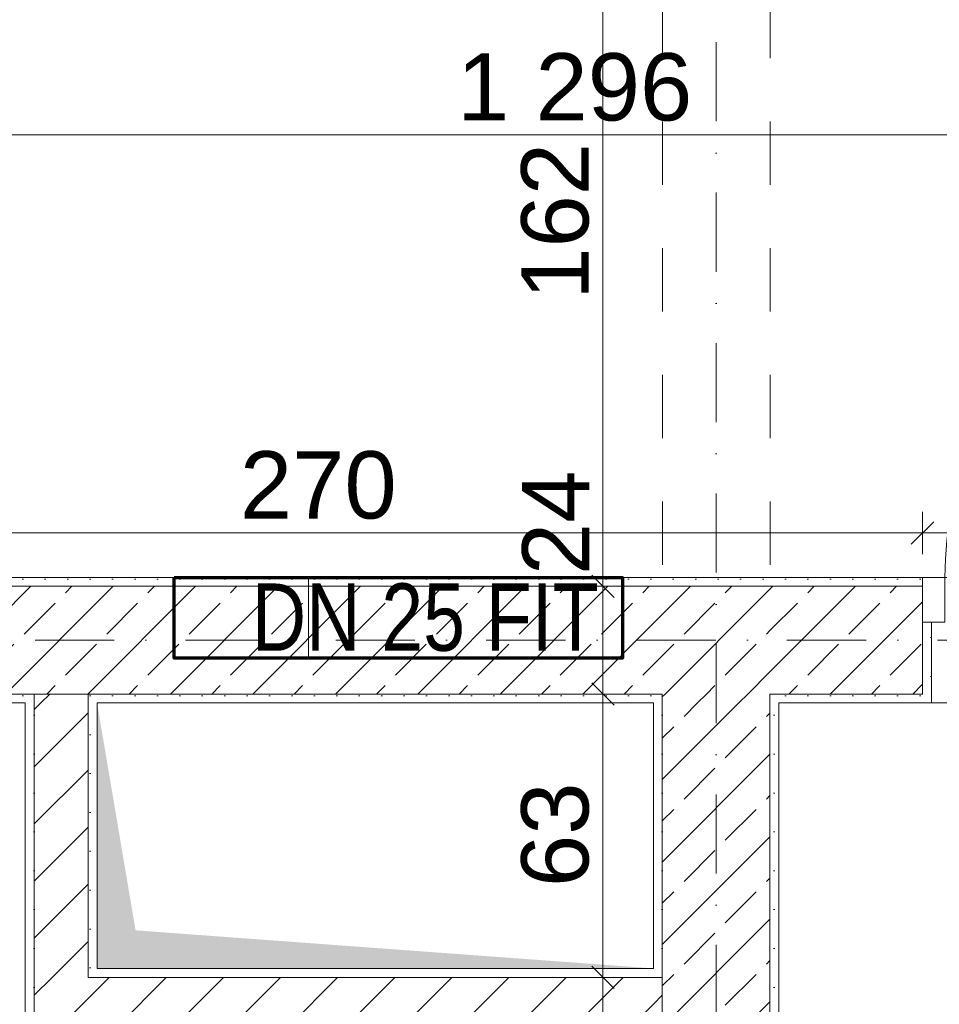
# Model space of a CAD drawing. Header units: millimetres. Extents: x -126271 to -91276, y -179170 to 5194.
# Tile 17 of 34: x -113582 to -111532, y -98678 to -96484. Entities that reach past the tile are written whole.
import ezdxf
from ezdxf.enums import TextEntityAlignment as Align

# ---------------------------------------------------------------- set-up
doc = ezdxf.new("R2010")
doc.units = ezdxf.units.MM
doc.header["$MEASUREMENT"] = 0
doc.linetypes.add('Kropki i Kreski', pattern=[335.138881, 176.388884, -88.194442, 0, -70.555556])
doc.linetypes.add('Przerywana', pattern=[282.222223, 141.111112, -141.111112])
for name, color, linetype, lineweight in [('Nowe_0_Nr_pióra__143', 1, 'Continuous', 70), ('Nowe_0_Nr_pióra__21', 7, 'Continuous', 20), ('Nowe_Drzwi Archicad_Nr_pióra__3', 7, 'Continuous', 13), ('Nowe_Konstrukcja - Ściany zew_Nr_pióra__21', 7, 'Continuous', 20), ('Nowe_Konstrukcja - Ściany zew_Nr_pióra__3', 7, 'Continuous', 13), ('Nowe_Osie_Nr_pióra__4', 8, 'Continuous', 13), ('Nowe_Tabelka_Nr_Pióra__1_Nr_pióra__143', 1, 'Continuous', 70), ('Nowe_Wymiarowanie - Ogólne_Nr_pióra__42', 8, 'Continuous', 25), ('Nowe_Znaczniki drzwi Archicada_Nr_pióra__2', 8, 'Continuous', 15), ('Nowe_Znaczniki drzwi Archicada_Nr_pióra__7', 7, 'Continuous', 35)]:
    doc.layers.add(name, color=color, linetype=linetype, lineweight=lineweight)
for name, color, linetype, lineweight, true_color in [('Nowe_Elementy Modelu - Strefy_Nr_pióra__121', 7, 'Continuous', 0, 0xd5e3e3), ('Nowe_Konstrukcja - Ściany zew_Nr_pióra__23', 7, 'Continuous', 13, 0x858585), ('Nowe_Konstrukcja - Ściany zew_Nr_pióra__62', 7, 'Continuous', 18, 0xaaaaaa), ('Nowe_Wymiarowanie - Ogólne_Nr_pióra__81', 7, 'Continuous', 13, 0x6a6a6a), ('Nowe_Znaczniki drzwi Archicada_Nr_pióra__81', 7, 'Continuous', 13, 0x6a6a6a)]:
    doc.layers.add(name, color=color, linetype=linetype, lineweight=lineweight, true_color=true_color)
for name, color, linetype in [('Nowe_Konstrukcja - Ściany zew', 7, 'Continuous'), ('Nowe_Osie', 7, 'Continuous'), ('Nowe_Wymiarowanie - Ogólne', 7, 'Continuous'), ('Nowe_Znaczniki drzwi Archicada', 7, 'Continuous')]:
    doc.layers.add(name, color=color, linetype=linetype)
doc.styles.add('STYL_AUTOMATYCZNY_1', font='arial.ttf')
doc.styles.add('STYL_AUTOMATYCZNY_3', font='arial.ttf', dxfattribs={"width": 0.8})
doc.dimstyles.new('STYL_AUTOMATYCZNY__1', dxfattribs={"dimtxt": 150, "dimasz": 47.5, "dimexe": 0.18, "dimexo": 0.0625, "dimgap": 0, "dimtad": 1, "dimtih": 1, "dimtoh": 1, "dimdec": 0, "dimlfac": 0.1, "dimzin": 0, "dimdsep": 46, "dimtxsty": 'STYL_AUTOMATYCZNY_1', "dimblk": 'ARROWHEAD_6', "dimblk1": 'ARROWHEAD_6', "dimblk2": 'ARROWHEAD_6', "dimcen": 0.09, "dimse1": 1, "dimse2": 1, "dimclrd": 256, "dimclre": 256, "dimclrt": 8, "dimazin": 0, "dimtfac": 1, "dimtdec": 4, "dimtmove": 0, "dimatfit": 3, "dimfxl": 0, "dimtolj": 1, "dimtzin": 0, "dimarcsym": 0})
doc.dimstyles.new('STYL_AUTOMATYCZNY__2', dxfattribs={"dimtxt": 150, "dimasz": 47.5, "dimexe": 0.18, "dimexo": 0.0625, "dimgap": 0, "dimtad": 1, "dimdec": 0, "dimlfac": 0.1, "dimzin": 0, "dimdsep": 46, "dimtxsty": 'STYL_AUTOMATYCZNY_1', "dimblk": 'ARROWHEAD_6', "dimblk1": 'ARROWHEAD_6', "dimblk2": 'ARROWHEAD_6', "dimcen": 0.09, "dimse1": 1, "dimse2": 1, "dimclrd": 256, "dimclre": 256, "dimclrt": 8, "dimazin": 0, "dimtfac": 1, "dimtdec": 4, "dimtmove": 0, "dimatfit": 3, "dimfxl": 0, "dimtolj": 1, "dimtzin": 0, "dimarcsym": 0})
doc.dimstyles.new('STYL_AUTOMATYCZNY__3', dxfattribs={"dimtxt": 150, "dimasz": 47.5, "dimexe": 0.18, "dimexo": 0.0625, "dimgap": 0, "dimtad": 1, "dimtih": 1, "dimtoh": 1, "dimdec": 0, "dimlfac": 0.1, "dimzin": 0, "dimdsep": 46, "dimtxsty": 'STYL_AUTOMATYCZNY_1', "dimblk": 'ARROWHEAD_6', "dimblk1": 'ARROWHEAD_6', "dimblk2": 'ARROWHEAD_6', "dimcen": 0.09, "dimse1": 1, "dimse2": 1, "dimclrd": 256, "dimclre": 256, "dimclrt": 8, "dimazin": 0, "dimtfac": 1, "dimtdec": 4, "dimtmove": 2, "dimatfit": 3, "dimfxl": 0, "dimtolj": 1, "dimtzin": 0, "dimarcsym": 0})
pattern_1 = [(45, (0, 0), (-91.92388, 91.92388), []), (45, (-45.96, 45.96), (-91.92388, 91.92388), [97.5, -32.5])]
pattern_2 = [(0, (0, 0), (0, 86.60254), [0, -50]), (0, (25, 43.3), (0, 86.60254), [0, -50])]
pattern_3 = [(45, (0, 0), (-63.63961, 63.63961), [])]

# ---------------------------------------------------------------- blocks, each defined once
blk = doc.blocks.new('Ściana_5_1', base_point=(-112029.5, -97726.6))
at = {"layer": 'Nowe_Konstrukcja - Ściany zew_Nr_pióra__23', "linetype": 'Continuous', "lineweight": 13, "true_color": 0x858585}
h = blk.add_hatch(dxfattribs=at)
h.set_pattern_fill('Beton_zbrojony_0001', color=252, style=0, pattern_type=2)
h.set_pattern_definition(pattern_1)
h.paths.add_polyline_path([(-112149.5, -98006.6), (-111909.5, -98006.6), (-111909.5, -97986.6), (-112149.5, -97986.6)])
h = blk.add_hatch(dxfattribs=at)
h.set_pattern_fill('Tynk_0001', color=252, style=0, pattern_type=2)
h.set_pattern_definition(pattern_2)
h.paths.add_polyline_path([(-112149.5, -98598), (-112149.5, -98006.6), (-112169.5, -98006.6), (-112169.5, -98598)])
h = blk.add_hatch(dxfattribs=at)
h.set_pattern_fill('Beton_zbrojony_0001', color=252, style=0, pattern_type=2)
h.set_pattern_definition(pattern_1)
h.paths.add_polyline_path([(-111909.5, -99846.6), (-111909.5, -98006.6), (-112149.5, -98006.6), (-112149.5, -99846.6)])
h = blk.add_hatch(dxfattribs=at)
h.set_pattern_fill('Tynk_0001', color=252, style=0, pattern_type=2)
h.set_pattern_definition(pattern_2)
h.paths.add_polyline_path([(-111889.5, -99826.6), (-111889.5, -98006.6), (-111909.5, -98006.6), (-111909.5, -99826.6)])
h = blk.add_hatch(dxfattribs=at)
h.set_pattern_fill('Tynk_0001', color=252, style=0, pattern_type=2)
h.set_pattern_definition(pattern_2)
h.paths.add_polyline_path([(-112149.5, -98618), (-112149.5, -98598), (-112169.5, -98598), (-112169.5, -98618)])
at = {"layer": 'Nowe_Konstrukcja - Ściany zew_Nr_pióra__21', "color": 7, "linetype": 'Continuous', "lineweight": 20, "flags": 128}
for points in [[(-112169.5, -98006.6), (-112169.5, -98598)], [(-111889.5, -99826.6), (-111889.5, -98006.6)]]:
    blk.add_lwpolyline(points, dxfattribs=at)
at = {"layer": 'Nowe_Konstrukcja - Ściany zew_Nr_pióra__3', "color": 7, "linetype": 'Continuous', "lineweight": 13}
for p, q in [((-112149.5, -97986.6), (-112149.5, -98006.6)), ((-111909.5, -98006.6), (-111909.5, -97986.6)), ((-112149.5, -98006.6), (-112149.5, -98618)), ((-111909.5, -99846.6), (-111909.5, -98006.6)), ((-112149.5, -98618), (-112169.5, -98618)), ((-112149.5, -98738), (-112149.5, -98618))]:
    blk.add_line(p, q, dxfattribs=at)
blk = doc.blocks.new('Znacznik D 27_12')
at = {"layer": 'Nowe_Znaczniki drzwi Archicada_Nr_pióra__2', "color": 8, "linetype": 'Continuous', "lineweight": 15, "flags": 128}
blk.add_lwpolyline([(200, 544.6, 1), (-200, 544.6, 1)], format="xyb", close=True, dxfattribs=at)
at = {"layer": 'Nowe_Znaczniki drzwi Archicada_Nr_pióra__81', "color": 251, "linetype": 'Continuous', "lineweight": 13, "true_color": 0x6a6a6a}
blk.add_line((0, 344.6), (0, -460), dxfattribs=at)
at = {"layer": 'Nowe_Znaczniki drzwi Archicada_Nr_pióra__7', "color": 7, "lineweight": 35, "char_height": 150, "attachment_point": 7, "style": 'STYL_AUTOMATYCZNY_1'}
for s, insert, rotation in [("\\A1;{\\pql;\\pt0;\\fArial|b0|i0|c238|p0;\\W1.000000;D3P'\\fArial|b0|i0|c238|p0;\\W1.000000;\\fArial|b0|i0|c238|p0;\\W1.000000;\\fArial|b0|i0|c238|p0;\\W1.000000;}", (219.7, 622.2), 180), ('\\A1;{\\pql;\\pt0;\\fArial|b0|i0|c238|p0;\\W1.000000;205\\fArial|b0|i0|c238|p0;\\W1.000000;\\A1{\\H.66x;\\S^  ;}\\fArial|b0|i0|c238|p0;\\W1.000000;\\fArial|b0|i0|c238|p0;\\W1.000000;}', (-227.5, 54.2), 270), ('\\A1;{\\pql;\\pt0;\\fArial|b0|i0|c238|p0;\\W1.000000;90\\fArial|b0|i0|c238|p0;\\W1.000000;\\A1{\\H.66x;\\S^  ;}\\fArial|b0|i0|c238|p0;\\W1.000000;\\fArial|b0|i0|c238|p0;\\W1.000000;}', (72.5, 54.2), 270)]:
    blk.add_mtext(s, dxfattribs=dict(at, insert=insert, rotation=rotation))
blk = doc.blocks.new('Ściana_7_1', base_point=(-105729.5, -96066.6))
at = {"layer": 'Nowe_Znaczniki drzwi Archicada', "color": 251, "lineweight": 13, "true_color": 0x6a6a6a, "rotation": 180}
blk.add_blockref('Znacznik D 27_12', (-111019.5, -96146.6), dxfattribs=at)
blk = doc.blocks.new('Ściana_10_1', base_point=(-113409.5, -97726.6))
at = {"layer": 'Nowe_Konstrukcja - Ściany zew_Nr_pióra__23', "linetype": 'Continuous', "lineweight": 13, "true_color": 0x858585}
h = blk.add_hatch(dxfattribs=at)
h.set_pattern_fill('Bloczki_ceramiczne_0001', color=252, style=0, pattern_type=2)
h.set_pattern_definition(pattern_3)
h.paths.add_polyline_path([(-113549.5, -98006.6), (-113429.5, -98006.6), (-113429.5, -97986.6), (-113549.5, -97986.6)])
h = blk.add_hatch(dxfattribs=at)
h.set_pattern_fill('Tynk_0001', color=252, style=0, pattern_type=2)
h.set_pattern_definition(pattern_2)
h.paths.add_polyline_path([(-113569.5, -98006.6), (-113569.5, -98738), (-113549.5, -98738), (-113549.5, -98006.6)])
h = blk.add_hatch(dxfattribs=at)
h.set_pattern_fill('Bloczki_ceramiczne_0001', color=252, style=0, pattern_type=2)
h.set_pattern_definition(pattern_3)
h.paths.add_polyline_path([(-113549.5, -98006.6), (-113549.5, -98618), (-113429.5, -98618), (-113429.5, -98006.6)])
h = blk.add_hatch(dxfattribs=at)
h.set_pattern_fill('Tynk_0001', color=252, style=0, pattern_type=2)
h.set_pattern_definition(pattern_2)
h.paths.add_polyline_path([(-113409.5, -98598), (-113409.5, -98006.6), (-113429.5, -98006.6), (-113429.5, -98598)])
h = blk.add_hatch(dxfattribs=at)
h.set_pattern_fill('Tynk_0001', color=252, style=0, pattern_type=2)
h.set_pattern_definition(pattern_2)
h.paths.add_polyline_path([(-113409.5, -98598), (-113429.5, -98618), (-113409.5, -98618)])
h = blk.add_hatch(dxfattribs=at)
h.set_pattern_fill('Tynk_0001', color=252, style=0, pattern_type=2)
h.set_pattern_definition(pattern_2)
h.paths.add_polyline_path([(-113409.5, -98598), (-113429.5, -98598), (-113429.5, -98618)])
h = blk.add_hatch(dxfattribs=at)
h.set_pattern_fill('Bloczki_ceramiczne_0001', color=252, style=0, pattern_type=2)
h.set_pattern_definition(pattern_3)
h.paths.add_polyline_path([(-113429.5, -98618), (-113549.5, -98738), (-113429.5, -98738)])
h = blk.add_hatch(dxfattribs=at)
h.set_pattern_fill('Bloczki_ceramiczne_0001', color=252, style=0, pattern_type=2)
h.set_pattern_definition(pattern_3)
h.paths.add_polyline_path([(-113429.5, -98618), (-113549.5, -98618), (-113549.5, -98738)])
h = blk.add_hatch(dxfattribs=at)
h.set_pattern_fill('Tynk_0001', color=252, style=0, pattern_type=2)
h.set_pattern_definition(pattern_2)
h.paths.add_polyline_path([(-113549.5, -98738), (-113569.5, -98758), (-113549.5, -98758)])
h = blk.add_hatch(dxfattribs=at)
h.set_pattern_fill('Tynk_0001', color=252, style=0, pattern_type=2)
h.set_pattern_definition(pattern_2)
h.paths.add_polyline_path([(-113549.5, -98738), (-113569.5, -98738), (-113569.5, -98758)])
at = {"layer": 'Nowe_Konstrukcja - Ściany zew_Nr_pióra__21', "color": 7, "linetype": 'Continuous', "lineweight": 20, "flags": 128}
for points in [[(-113569.5, -98006.6), (-113569.5, -98758)], [(-113409.5, -98598), (-113409.5, -98006.6)], [(-113569.5, -98758), (-113549.5, -98758)]]:
    blk.add_lwpolyline(points, dxfattribs=at)
at = {"layer": 'Nowe_Konstrukcja - Ściany zew_Nr_pióra__3', "color": 7, "linetype": 'Continuous', "lineweight": 13}
for p, q in [((-113549.5, -97986.6), (-113549.5, -98006.6)), ((-113429.5, -97986.6), (-113549.5, -97986.6)), ((-113429.5, -98006.6), (-113429.5, -97986.6)), ((-113549.5, -98006.6), (-113549.5, -98618)), ((-113429.5, -98618), (-113429.5, -98006.6)), ((-113549.5, -98618), (-113549.5, -98738)), ((-113429.5, -98618), (-113409.5, -98618)), ((-113549.5, -98738), (-113429.5, -98738))]:
    blk.add_line(p, q, dxfattribs=at)
blk = doc.blocks.new('Ściana_11_1', base_point=(-112029.5, -98598))
at = {"layer": 'Nowe_Konstrukcja - Ściany zew_Nr_pióra__23', "linetype": 'Continuous', "lineweight": 13, "true_color": 0x858585}
h = blk.add_hatch(dxfattribs=at)
h.set_pattern_fill('Tynk_0001', color=252, style=0, pattern_type=2)
h.set_pattern_definition(pattern_2)
h.paths.add_polyline_path([(-113409.5, -98618), (-112169.5, -98618), (-112169.5, -98598), (-113409.5, -98598)])
h = blk.add_hatch(dxfattribs=at)
h.set_pattern_fill('Bloczki_ceramiczne_0001', color=252, style=0, pattern_type=2)
h.set_pattern_definition(pattern_3)
h.paths.add_polyline_path([(-113429.5, -98738), (-112169.5, -98738), (-112169.5, -98618), (-113429.5, -98618)])
h = blk.add_hatch(dxfattribs=at)
h.set_pattern_fill('Bloczki_ceramiczne_0001', color=252, style=0, pattern_type=2)
h.set_pattern_definition(pattern_3)
h.paths.add_polyline_path([(-112149.5, -98738), (-112149.5, -98618), (-112169.5, -98618), (-112169.5, -98738)])
h = blk.add_hatch(dxfattribs=at)
h.set_pattern_fill('Tynk_0001', color=252, style=0, pattern_type=2)
h.set_pattern_definition(pattern_2)
h.paths.add_polyline_path([(-113549.5, -98758), (-112169.5, -98758), (-112169.5, -98738), (-113549.5, -98738)])
at = {"layer": 'Nowe_Konstrukcja - Ściany zew_Nr_pióra__21', "color": 7, "linetype": 'Continuous', "lineweight": 20, "flags": 128}
for points in [[(-112169.5, -98598), (-113409.5, -98598)], [(-113549.5, -98758), (-112169.5, -98758)]]:
    blk.add_lwpolyline(points, dxfattribs=at)
at = {"layer": 'Nowe_Konstrukcja - Ściany zew_Nr_pióra__3', "color": 7, "linetype": 'Continuous', "lineweight": 13}
for p, q in [((-113429.5, -98618), (-113409.5, -98618)), ((-112169.5, -98618), (-113409.5, -98618)), ((-112149.5, -98618), (-112169.5, -98618)), ((-112149.5, -98738), (-112149.5, -98618)), ((-113549.5, -98738), (-113429.5, -98738)), ((-113429.5, -98738), (-112169.5, -98738)), ((-112169.5, -98738), (-112149.5, -98738))]:
    blk.add_line(p, q, dxfattribs=at)
blk = doc.blocks.new('Drzwi 27_4')
at = {"layer": 'Nowe_Drzwi Archicad_Nr_pióra__3', "color": 7, "linetype": 'Continuous', "lineweight": 13}
for p, q in [((360, 0), (360, 800)), ((360, 800), (400, 800)), ((400, 800), (400, 0)), ((-400, 0), (-450, 0)), ((-450, 0), (-450, -100)), ((-450, 0), (-450, -20)), ((-450, 0), (-450, -20)), ((-400, -100), (-400, 0)), ((400, 0), (360, 0)), ((450, 0), (400, 0)), ((400, 0), (400, -100)), ((450, -100), (450, 0)), ((450, 0), (450, -20)), ((450, 0), (450, -20)), ((-450, -20), (-450, -100)), ((-450, -20), (-450, -100)), ((450, -20), (450, -100)), ((450, -20), (450, -100)), ((-450, -100), (-400, -100)), ((-430, -100), (-430, -280)), ((400, -100), (450, -100)), ((430, -100), (430, -280)), ((-450, -280), (-430, -280)), ((450, -280), (430, -280))]:
    blk.add_line(p, q, dxfattribs=at)
blk.add_arc((400, 0), 800, 90, 180, dxfattribs=at)
blk = doc.blocks.new('Znacznik D 27_11')
at = {"layer": 'Nowe_Znaczniki drzwi Archicada_Nr_pióra__2', "color": 8, "linetype": 'Continuous', "lineweight": 15, "flags": 128}
blk.add_lwpolyline([(-200, -683.8, 1), (200, -683.8, 1)], format="xyb", close=True, dxfattribs=at)
at = {"layer": 'Nowe_Znaczniki drzwi Archicada_Nr_pióra__81', "color": 251, "linetype": 'Continuous', "lineweight": 13, "true_color": 0x6a6a6a}
blk.add_line((0, -483.8), (0, 74.9), dxfattribs=at)
at = {"layer": 'Nowe_Znaczniki drzwi Archicada_Nr_pióra__7', "color": 7, "lineweight": 35, "char_height": 150, "attachment_point": 7, "style": 'STYL_AUTOMATYCZNY_1'}
for s, insert, rotation in [('\\A1;{\\pql;\\pt0;\\fArial|b0|i0|c238|p0;\\W1.000000;205\\fArial|b0|i0|c238|p0;\\W1.000000;\\A1{\\H.66x;\\S^  ;}\\fArial|b0|i0|c238|p0;\\W1.000000;\\fArial|b0|i0|c238|p0;\\W1.000000;}', (-227.5, -35.6), 270), ('\\A1;{\\pql;\\pt0;\\fArial|b0|i0|c238|p0;\\W1.000000;80\\fArial|b0|i0|c238|p0;\\W1.000000;\\A1{\\H.66x;\\S^  ;}\\fArial|b0|i0|c238|p0;\\W1.000000;\\fArial|b0|i0|c238|p0;\\W1.000000;}', (72.5, -150), 270), ('\\A1;{\\pql;\\pt0;\\fArial|b0|i0|c238|p0;\\W1.000000;D4\\fArial|b0|i0|c238|p0;\\W1.000000;\\fArial|b0|i0|c238|p0;\\W1.000000;\\fArial|b0|i0|c238|p0;\\W1.000000;}', (131.5, -608.8), 180)]:
    blk.add_mtext(s, dxfattribs=dict(at, insert=insert, rotation=rotation))
blk = doc.blocks.new('Ściana_22_1', base_point=(-105729.5, -97726.6))
at = {"layer": 'Nowe_Konstrukcja - Ściany zew_Nr_pióra__23', "linetype": 'Continuous', "lineweight": 13, "true_color": 0x858585}
h = blk.add_hatch(dxfattribs=at)
h.set_pattern_fill('Tynk_0001', color=252, style=0, pattern_type=2)
h.set_pattern_definition(pattern_2)
h.paths.add_polyline_path([(-111569.5, -97726.6), (-114269.5, -97726.6), (-114269.5, -97746.6), (-111569.5, -97746.6)])
h = blk.add_hatch(dxfattribs=at)
h.set_pattern_fill('Beton_zbrojony_0001', color=252, style=0, pattern_type=2)
h.set_pattern_definition(pattern_1)
h.paths.add_polyline_path([(-114269.5, -97746.6), (-114269.5, -97826.6), (-114269.5, -97986.6), (-112149.5, -97986.6), (-112149.5, -97746.6)])
h = blk.add_hatch(dxfattribs=at)
h.set_pattern_fill('Beton_zbrojony_0001', color=252, style=0, pattern_type=2)
h.set_pattern_definition(pattern_1)
h.paths.add_polyline_path([(-112149.5, -97986.6), (-111909.5, -97986.6), (-111909.5, -97746.6), (-112149.5, -97746.6)])
h = blk.add_hatch(dxfattribs=at)
h.set_pattern_fill('Beton_zbrojony_0001', color=252, style=0, pattern_type=2)
h.set_pattern_definition(pattern_1)
h.paths.add_polyline_path([(-111909.5, -97986.6), (-111569.5, -97986.6), (-111569.5, -97826.6), (-111569.5, -97746.6), (-111909.5, -97746.6)])
h = blk.add_hatch(dxfattribs=at)
h.set_pattern_fill('Tynk_0001', color=252, style=0, pattern_type=2)
h.set_pattern_definition(pattern_2)
h.paths.add_polyline_path([(-111569.5, -98006.6), (-111549.5, -98006.6), (-111549.5, -97826.6), (-111569.5, -97826.6), (-111569.5, -97986.6)])
h = blk.add_hatch(dxfattribs=at)
h.set_pattern_fill('Tynk_0001', color=252, style=0, pattern_type=2)
h.set_pattern_definition(pattern_2)
h.paths.add_polyline_path([(-114269.5, -98006.6), (-113569.5, -98006.6), (-113569.5, -97986.6), (-114269.5, -97986.6)])
h = blk.add_hatch(dxfattribs=at)
h.set_pattern_fill('Tynk_0001', color=252, style=0, pattern_type=2)
h.set_pattern_definition(pattern_2)
h.paths.add_polyline_path([(-113569.5, -98006.6), (-113549.5, -98006.6), (-113549.5, -97986.6), (-113569.5, -97986.6)])
h = blk.add_hatch(dxfattribs=at)
h.set_pattern_fill('Tynk_0001', color=252, style=0, pattern_type=2)
h.set_pattern_definition(pattern_2)
h.paths.add_polyline_path([(-113429.5, -98006.6), (-113409.5, -98006.6), (-113409.5, -97986.6), (-113429.5, -97986.6)])
h = blk.add_hatch(dxfattribs=at)
h.set_pattern_fill('Tynk_0001', color=252, style=0, pattern_type=2)
h.set_pattern_definition(pattern_2)
h.paths.add_polyline_path([(-113409.5, -98006.6), (-112169.5, -98006.6), (-112169.5, -97986.6), (-113409.5, -97986.6)])
h = blk.add_hatch(dxfattribs=at)
h.set_pattern_fill('Tynk_0001', color=252, style=0, pattern_type=2)
h.set_pattern_definition(pattern_2)
h.paths.add_polyline_path([(-112169.5, -98006.6), (-112149.5, -98006.6), (-112149.5, -97986.6), (-112169.5, -97986.6)])
h = blk.add_hatch(dxfattribs=at)
h.set_pattern_fill('Tynk_0001', color=252, style=0, pattern_type=2)
h.set_pattern_definition(pattern_2)
h.paths.add_polyline_path([(-111909.5, -98006.6), (-111889.5, -98006.6), (-111889.5, -97986.6), (-111909.5, -97986.6)])
h = blk.add_hatch(dxfattribs=at)
h.set_pattern_fill('Tynk_0001', color=252, style=0, pattern_type=2)
h.set_pattern_definition(pattern_2)
h.paths.add_polyline_path([(-111569.5, -97986.6), (-111889.5, -97986.6), (-111889.5, -98006.6), (-111569.5, -98006.6)])
at = {"layer": 'Nowe_Konstrukcja - Ściany zew_Nr_pióra__21', "color": 7, "linetype": 'Continuous', "lineweight": 20}
for p, q in [((-111569.5, -97726.6), (-111569.5, -97746.6)), ((-111569.5, -97746.6), (-111569.5, -97826.6)), ((-111569.5, -97826.6), (-111549.5, -97826.6)), ((-111549.5, -97826.6), (-111549.5, -98006.6)), ((-111569.5, -98006.6), (-111549.5, -98006.6))]:
    blk.add_line(p, q, dxfattribs=at)
at = {"layer": 'Nowe_Konstrukcja - Ściany zew_Nr_pióra__21', "color": 7, "linetype": 'Continuous', "lineweight": 20, "flags": 128}
for points in [[(-111569.5, -97726.6), (-114269.5, -97726.6)], [(-114269.5, -98006.6), (-113569.5, -98006.6)], [(-113409.5, -98006.6), (-112169.5, -98006.6)], [(-111889.5, -98006.6), (-111569.5, -98006.6)]]:
    blk.add_lwpolyline(points, dxfattribs=at)
at = {"layer": 'Nowe_Konstrukcja - Ściany zew_Nr_pióra__3', "color": 7, "linetype": 'Continuous', "lineweight": 13}
for p, q in [((-112149.5, -97746.6), (-114269.5, -97746.6)), ((-111909.5, -97746.6), (-112149.5, -97746.6)), ((-111569.5, -97746.6), (-111909.5, -97746.6)), ((-111569.5, -97986.6), (-111569.5, -97826.6)), ((-114269.5, -97986.6), (-113549.5, -97986.6)), ((-113549.5, -97986.6), (-113549.5, -98006.6)), ((-113429.5, -97986.6), (-113549.5, -97986.6)), ((-113429.5, -98006.6), (-113429.5, -97986.6)), ((-113429.5, -97986.6), (-112149.5, -97986.6)), ((-112149.5, -97986.6), (-112149.5, -98006.6)), ((-111909.5, -98006.6), (-111909.5, -97986.6)), ((-111909.5, -97986.6), (-111569.5, -97986.6))]:
    blk.add_line(p, q, dxfattribs=at)
at = {"layer": 'Nowe_Drzwi Archicad_Nr_pióra__3', "color": 7, "linetype": 'Continuous', "lineweight": 13, "zscale": 1000}
blk.add_blockref('Drzwi 27_4', (-111119.5, -97726.6), dxfattribs=at)
at = {"layer": 'Nowe_Znaczniki drzwi Archicada', "color": 251, "lineweight": 13, "true_color": 0x6a6a6a, "rotation": 180}
blk.add_blockref('Znacznik D 27_11', (-111119.5, -98006.6), dxfattribs=at)
blk = doc.blocks.new('Standardowy znacznik osi_3')
at = {"layer": 'Nowe_Osie_Nr_pióra__4', "color": 8, "linetype": 'Kropki i Kreski', "lineweight": 13}
blk.add_line((1000, 0), (16473, 0), dxfattribs=at)
at = {"layer": 'Nowe_Osie_Nr_pióra__4', "color": 8, "lineweight": 13, "style": 'STYL_AUTOMATYCZNY_1'}
for tag, p in [('AC_MarkerText_1_0', (-67.9, -57.1)), ('AC_MarkerText_1_1', (17905.2, -57.1))]:
    blk.add_attdef(tag, text='', height=250, rotation=270, dxfattribs=at).set_placement(p, align=Align.TOP_CENTER)
blk = doc.blocks.new('Standardowy znacznik osi_5')
at = {"layer": 'Nowe_Osie_Nr_pióra__4', "color": 8, "linetype": 'Kropki i Kreski', "lineweight": 13}
blk.add_line((1000, 0), (32849.3, 0), dxfattribs=at)
at = {"layer": 'Nowe_Osie_Nr_pióra__4', "color": 8, "lineweight": 13, "style": 'STYL_AUTOMATYCZNY_1'}
for tag, p in [('AC_MarkerText_1_0', (-250, -239.3)), ('AC_MarkerText_1_1', (34099.3, -239.3))]:
    blk.add_attdef(tag, text='', height=250, rotation=180, dxfattribs=at).set_placement(p, align=Align.TOP_CENTER)
blk = doc.blocks.new('*D125')
at = {"layer": 'Nowe_Wymiarowanie - Ogólne_Nr_pióra__81', "color": 251, "linetype": 'Continuous', "lineweight": 13, "true_color": 0x6a6a6a}
for p, q in [((-114269.5, -97674.6), (-114269.5, -97580.8)), ((-111569.5, -97674.6), (-111569.5, -97580.8)), ((-114244.5, -97602.7), (-114294.5, -97652.7)), ((-111544.5, -97602.7), (-111594.5, -97652.7)), ((-114269.5, -97627.7), (-111569.5, -97627.7))]:
    blk.add_line(p, q, dxfattribs=at)
at = {"layer": 'Nowe_Wymiarowanie - Ogólne_Nr_pióra__42', "color": 8, "lineweight": 25, "insert": (-113091.1, -97597.7), "char_height": 150, "attachment_point": 7, "style": 'STYL_AUTOMATYCZNY_1'}
blk.add_mtext('\\A1;{\\pql;\\fArial|b0|i0|c238|p0;\\W1.000000;270}', dxfattribs=at)
blk = doc.blocks.new('ARROWHEAD_6')
at = {"color": 0, "linetype": 'Continuous', "lineweight": 0}
for p, q in [((-0.5, -0.5), (0.5, 0.5)), ((0, 0), (-1, 0))]:
    blk.add_line(p, q, dxfattribs=at)
blk = doc.blocks.new('*D126')
at = {"layer": 'Nowe_Wymiarowanie - Ogólne_Nr_pióra__81', "color": 251, "linetype": 'Continuous', "lineweight": 13, "true_color": 0x6a6a6a}
for p, q in [((-111569.5, -97674.6), (-111569.5, -97580.8)), ((-110669.5, -97674.6), (-110669.5, -97580.8)), ((-111544.5, -97602.7), (-111594.5, -97652.7)), ((-110644.5, -97602.7), (-110694.5, -97652.7)), ((-111569.5, -97627.7), (-110669.5, -97627.7))]:
    blk.add_line(p, q, dxfattribs=at)
at = {"layer": 'Nowe_Wymiarowanie - Ogólne_Nr_pióra__42', "color": 8, "lineweight": 25, "insert": (-111445.5, -97597.7), "char_height": 150, "attachment_point": 7, "style": 'STYL_AUTOMATYCZNY_1'}
blk.add_mtext('\\A1;{\\pql;\\fArial|b0|i0|c238|p0;\\W1.000000;90}', dxfattribs=at)
blk = doc.blocks.new('*D132')
at = {"layer": 'Nowe_Wymiarowanie - Ogólne_Nr_pióra__81', "color": 251, "linetype": 'Continuous', "lineweight": 13, "true_color": 0x6a6a6a}
for p, q in [((-118829.7, -96787.6), (-118829.7, -96693.9)), ((-105869.5, -96787.6), (-105869.5, -96693.9)), ((-118804.7, -96715.7), (-118854.7, -96765.7)), ((-105894.5, -96765.7), (-105844.5, -96715.7)), ((-118867.2, -96740.7), (-118829.7, -96740.7)), ((-118829.7, -96740.7), (-105869.5, -96740.7)), ((-105869.5, -96740.7), (-105832, -96740.7))]:
    blk.add_line(p, q, dxfattribs=at)
at = {"layer": 'Nowe_Wymiarowanie - Ogólne_Nr_pióra__42', "color": 8, "lineweight": 25, "insert": (-112607, -96710.7), "char_height": 150, "attachment_point": 7, "style": 'STYL_AUTOMATYCZNY_1'}
blk.add_mtext('\\A1;{\\pql;\\fArial|b0|i0|c238|p0;\\W1.000000;1\xa0296}', dxfattribs=at)
blk = doc.blocks.new('*D153')
at = {"layer": 'Nowe_Wymiarowanie - Ogólne_Nr_pióra__81', "color": 251, "linetype": 'Continuous', "lineweight": 13, "true_color": 0x6a6a6a}
for p, q in [((-112306.9, -98593), (-112256.9, -98643)), ((-112235, -98618), (-112328.8, -98618)), ((-112281.9, -98738), (-112281.9, -98618)), ((-112306.9, -98713), (-112256.9, -98763))]:
    blk.add_line(p, q, dxfattribs=at)
blk = doc.blocks.new('*D154')
at = {"layer": 'Nowe_Wymiarowanie - Ogólne_Nr_pióra__81', "color": 251, "linetype": 'Continuous', "lineweight": 13, "true_color": 0x6a6a6a}
for p, q in [((-112306.9, -97961.6), (-112256.9, -98011.6)), ((-112235, -97986.6), (-112328.8, -97986.6)), ((-112281.9, -98618), (-112281.9, -97986.6)), ((-112306.9, -98593), (-112256.9, -98643)), ((-112235, -98618), (-112328.8, -98618))]:
    blk.add_line(p, q, dxfattribs=at)
at = {"layer": 'Nowe_Wymiarowanie - Ogólne_Nr_pióra__42', "color": 8, "lineweight": 25, "insert": (-112311.9, -98416.7), "char_height": 150, "attachment_point": 7, "rotation": 90, "style": 'STYL_AUTOMATYCZNY_1'}
blk.add_mtext('\\A1;{\\pql;\\fArial|b0|i0|c238|p0;\\W1.000000;63}', dxfattribs=at)
blk = doc.blocks.new('*D155')
at = {"layer": 'Nowe_Wymiarowanie - Ogólne_Nr_pióra__81', "color": 251, "linetype": 'Continuous', "lineweight": 13, "true_color": 0x6a6a6a}
for p, q in [((-112306.9, -97721.6), (-112256.9, -97771.6)), ((-112235, -97746.6), (-112328.8, -97746.6)), ((-112281.9, -97986.6), (-112281.9, -97746.6)), ((-112306.9, -97961.6), (-112256.9, -98011.6)), ((-112235, -97986.6), (-112328.8, -97986.6))]:
    blk.add_line(p, q, dxfattribs=at)
blk = doc.blocks.new('*D156')
at = {"layer": 'Nowe_Wymiarowanie - Ogólne_Nr_pióra__81', "color": 251, "linetype": 'Continuous', "lineweight": 13, "true_color": 0x6a6a6a}
for p, q in [((-112306.9, -96101.6), (-112256.9, -96151.6)), ((-112235, -96126.6), (-112328.8, -96126.6)), ((-112281.9, -97746.6), (-112281.9, -96126.6)), ((-112306.9, -97721.6), (-112256.9, -97771.6)), ((-112235, -97746.6), (-112328.8, -97746.6))]:
    blk.add_line(p, q, dxfattribs=at)
at = {"layer": 'Nowe_Wymiarowanie - Ogólne_Nr_pióra__42', "color": 8, "lineweight": 25, "char_height": 150, "attachment_point": 7, "rotation": 90, "style": 'STYL_AUTOMATYCZNY_1'}
for s, insert in [('\\A1;{\\pql;\\fArial|b0|i0|c238|p0;\\W1.000000;12}', (-112311.9, -96380.4)), ('\\A1;{\\pql;\\fArial|b0|i0|c238|p0;\\W1.000000;162}', (-112311.9, -97108.2)), ('\\A1;{\\pql;\\fArial|b0|i0|c238|p0;\\W1.000000;24}', (-112311.9, -97721.6))]:
    blk.add_mtext(s, dxfattribs=dict(at, insert=insert))

msp = doc.modelspace()

# ---------------------------------------------------------------- hatches: boundary and pattern name
at = {"layer": 'Nowe_Konstrukcja - Ściany zew_Nr_pióra__62', "linetype": 'Continuous', "lineweight": 0, "true_color": 0xb2b2b2}
msp.add_hatch(color=253, dxfattribs=at).paths.add_polyline_path([(-113409.5, -98006.6), (-113409.5, -98598), (-112169.5, -98598), (-113323.7, -98513.2)])

# ---------------------------------------------------------------- linework, layer by layer
at = {"layer": 'Nowe_0_Nr_pióra__143', "color": 1, "linetype": 'Continuous', "lineweight": 70, "flags": 128}
msp.add_lwpolyline([(-113238, -97726.6), (-112238, -97726.6), (-112238, -97906.6), (-113238, -97906.6)], close=True, dxfattribs=at)
at = {"layer": 'Nowe_0_Nr_pióra__21', "color": 7, "linetype": 'Przerywana', "lineweight": 20}
for points in [[(-112149.4, -96146.6), (-112149.4, -97746.6)], [(-111909.4, -96146.6), (-111909.4, -97746.6)]]:
    msp.add_lwpolyline(points, dxfattribs=at)
at = {"layer": 'Nowe_0_Nr_pióra__21', "color": 7, "linetype": 'Continuous', "lineweight": 20, "flags": 128}
msp.add_lwpolyline([(-112938, -97726.6), (-112238, -97726.6), (-112238, -97906.6), (-112938, -97906.6)], close=True, dxfattribs=at)
at = {"layer": 'Nowe_Elementy Modelu - Strefy_Nr_pióra__121', "color": 254, "linetype": 'Continuous', "lineweight": 0, "true_color": 0xd5e3e3, "flags": 128}
for points in [[(-111769.3, -97726.6), (-105869.5, -97726.6), (-105869.5, -96146.6), (-118829.7, -96146.6), (-118829.7, -97726.6)], [(-112169.5, -102826.6), (-112169.5, -98758), (-113569.5, -98758), (-113569.5, -98006.6), (-115969.5, -98006.6), (-115969.5, -102826.6)], [(-111769.3, -98006.6), (-111889.5, -98006.6), (-111889.5, -99826.6), (-110460, -99826.6), (-110460, -98006.6)]]:
    msp.add_lwpolyline(points, close=True, dxfattribs=at)

# ---------------------------------------------------------------- block references
at = {"layer": 'Nowe_Konstrukcja - Ściany zew', "color": 7, "lineweight": 20}
for name, p in [('Ściana_7_1', (-105729.5, -96066.6)), ('Ściana_22_1', (-105729.5, -97726.6)), ('Ściana_10_1', (-113409.5, -97726.6)), ('Ściana_5_1', (-112029.5, -97726.6)), ('Ściana_11_1', (-112029.5, -98598))]:
    msp.add_blockref(name, p, dxfattribs=at)
at = {"layer": 'Nowe_Osie', "color": 8, "linetype": 'Continuous', "lineweight": 15, "zscale": 1000}
for name, p, rotation in [('Standardowy znacznik osi_3', (-112029.5, -106426.6), 90), ('Standardowy znacznik osi_5', (-91921.8, -97866.6), 180)]:
    msp.add_blockref(name, p, dxfattribs=dict(at, rotation=rotation))

# ---------------------------------------------------------------- texts
at = {"layer": 'Nowe_Tabelka_Nr_Pióra__1_Nr_pióra__143', "color": 1, "linetype": 'Continuous', "lineweight": 70, "insert": (-112678, -97816.3), "char_height": 150, "attachment_point": 5, "style": 'STYL_AUTOMATYCZNY_3'}
msp.add_mtext('\\A1;{\\pqc;\\fArial|b0|i0|c238|p0;\\W0.800000;DN 25 FIT}', dxfattribs=at)

# ---------------------------------------------------------------- dimensions: what is measured, and where the dimension line sits
at = {"layer": 'Nowe_Wymiarowanie - Ogólne', "color": 251, "linetype": 'Continuous', "lineweight": 13, "true_color": 0x6a6a6a}
for base, p1, p2, picture, middle in [((-112281.9, -96126.6), (-112349.6, -97746.6), (-113839.5, -96126.6), '*D156', (-112386.9, -96937)), ((-112281.9, -97746.6), (-112419.6, -97986.6), (-112349.6, -97746.6), '*D155', (-112386.9, -97607.4)), ((-112281.9, -97986.6), (-112799.5, -98618), (-112419.6, -97986.6), '*D154', (-112386.9, -98302.6)), ((-112281.9, -98618), (-112849.5, -98738), (-112799.5, -98618), '*D153', (-112386.9, -98877.7))]:
    dim = msp.add_linear_dim(base=base, p1=p1, p2=p2, angle=90, dimstyle='STYL_AUTOMATYCZNY__2', dxfattribs=at)
    dim.commit()
    dim.dimension.update_dxf_attribs({"geometry": picture, "text_midpoint": middle, "dimtype": 160, "text_rotation": 90})
for base, p1, p2, dimstyle, picture, middle in [((-105869.5, -96740.7), (-118829.7, -96146.6), (-105869.5, -96146.6), 'STYL_AUTOMATYCZNY__1', '*D132', (-112349.7, -96635.7)), ((-111569.5, -97627.7), (-114269.5, -97726.6), (-111569.5, -97726.6), 'STYL_AUTOMATYCZNY__1', '*D125', (-112919.9, -97522.7)), ((-110669.5, -97627.7), (-111569.5, -97726.6), (-110669.5, -97726.6), 'STYL_AUTOMATYCZNY__3', '*D126', (-111331.3, -97522.7))]:
    dim = msp.add_linear_dim(base=base, p1=p1, p2=p2, dimstyle=dimstyle, dxfattribs=at)
    dim.commit()
    dim.dimension.update_dxf_attribs({"geometry": picture, "text_midpoint": middle, "dimtype": 160})

doc.saveas('drawing.dxf')
